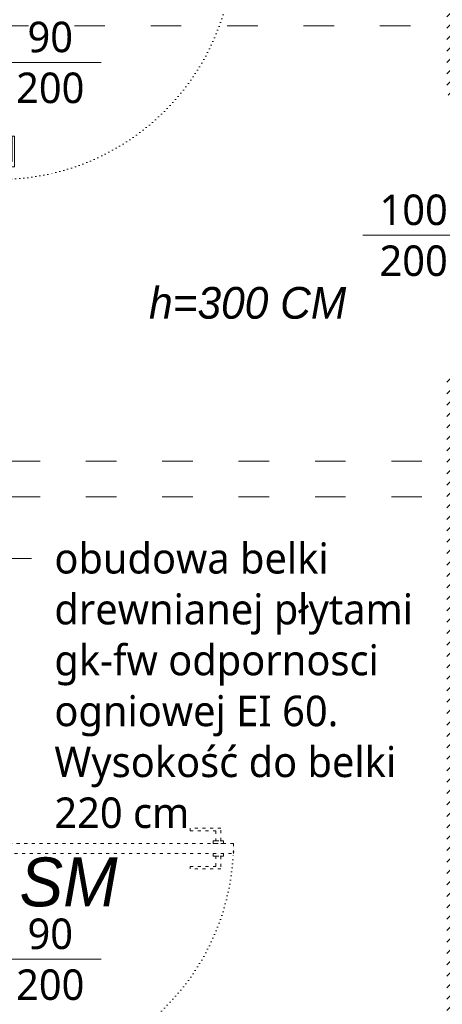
# Model space of a CAD drawing. Header units: millimetres. Extents: x -221 to 149158, y -114258 to 0.
# Tile 135 of 219: x 115438 to 115604, y -64046 to -63659. Entities that reach past the tile are written whole.
import ezdxf
from ezdxf import colors
from ezdxf.entities.mleader import LeaderData, LeaderLine
from ezdxf.enums import TextEntityAlignment as Align
from ezdxf.math import Vec2, Vec3

# ---------------------------------------------------------------- set-up
doc = ezdxf.new("R2010")
doc.units = ezdxf.units.MM
doc.linetypes.add('ACAD_ISO03W100', pattern=[30, 12, -18])
doc.linetypes.add('ACAD_ISO07W100', pattern=[3, 0, -3])
doc.layers.get('0').update_dxf_attribs({"lineweight": 0})
for name, color, linetype, lineweight, true_color in [('A-przekrycieram.ART', 7, 'Continuous', 0, 0xffffff), ('instalacje_arch', 7, 'Continuous', 30, 0xd60000), ('wypełnienie 2', 7, 'Continuous', 0, 0x363636)]:
    doc.layers.add(name, color=color, linetype=linetype, lineweight=lineweight, true_color=true_color)
for name, color, linetype, lineweight in [('OPIS', 4, 'Continuous', 9), ('opis..KF', 250, 'Continuous', 15), ('stolarka_arch', 250, 'Continuous', 5), ('TEXT', 63, 'Continuous', 0)]:
    doc.layers.add(name, color=color, linetype=linetype, lineweight=lineweight)
doc.styles.add('ARCH', font='segoeuil.ttf')
pattern_1 = [(45, (-12676.46300940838, -28536.04785672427), (-2.245064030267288, 2.245064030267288), [])]

# ---------------------------------------------------------------- blocks, each defined once
blk = doc.blocks.new('*U1674')
at = {"layer": 'A-przekrycieram.ART'}
h = blk.add_hatch(color=256, dxfattribs=at)
h.dxf.hatch_style = 1
h.paths.add_polyline_path([(0, 4200), (5940, 4200), (5940, 0), (0, 0)])
h.paths.add_polyline_path([(200, 4100), (5840, 4100), (5840, 100), (200, 100)], flags=16)
blk = doc.blocks.new('*U517')
at = {"layer": 'instalacje_arch', "color": 41, "linetype": 'ACAD_ISO03W100', "lineweight": 9, "true_color": 0xf4ee51}
blk.add_line((0, -2912.073333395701), (0, -145), dxfattribs=at)
at = {"layer": 'instalacje_arch', "color": 41, "true_color": 0xf4ee51, "style": 'ARCH'}
for tag, rotation, p in [('P1', 90.00000000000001, (0, 0)), ('P2', 90, (0, -3057.073333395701))]:
    blk.add_attdef(tag, text='', height=20, rotation=rotation, dxfattribs=at).set_placement(p, align=Align.MIDDLE_CENTER)
blk = doc.blocks.new('*U614')
at = {"layer": 'stolarka_arch', "linetype": 'ACAD_ISO03W100', "lineweight": 0, "ltscale": 0.1}
for points in [[(4.5, 92), (4.5, 1.77635683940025e-15), (8.5, 1.77635683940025e-15), (8.5, 92)], [(3.5, 87), (-1.5, 87), (-1.5, 75), (-0.5, 75), (-0.5, 85), (3.5, 85)], [(3.5, 88), (3.5, 84), (4.5, 84), (4.5, 88)], [(9.5, 88), (9.5, 84), (8.5, 84), (8.5, 88)], [(9.5, 87), (14.5, 87), (14.5, 75), (13.5, 75), (13.5, 85), (9.5, 85)]]:
    blk.add_lwpolyline(points, close=True, dxfattribs=at)
at = {"layer": 'stolarka_arch'}
for points in [[(91, 1), (91, 6), (79, 6), (79, 5), (89, 5), (89, 1)], [(5, -4), (5, -6), (0, -6), (0, 0), (4, 0), (4, -4), (5, -4)], [(96, 0), (4, 0), (4, -4), (96, -4)], [(92, 1), (88, 1), (88, 0), (92, 0)], [(95, -4), (95, -6), (100, -6), (100, 0), (96, 0), (96, -4), (95, -4)], [(91, -5), (91, -10), (79, -10), (79, -9), (89, -9), (89, -5)], [(92, -5), (88, -5), (88, -4), (92, -4)]]:
    blk.add_lwpolyline(points, close=True, dxfattribs=at)
blk.add_circle((4, 0.5), 0.5, dxfattribs=at)
at = {"layer": 'stolarka_arch', "linetype": 'ACAD_ISO07W100', "lineweight": 0, "ltscale": 0.5}
blk.add_arc((4.000000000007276, 0), 92, 0, 89.65063332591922, dxfattribs=at)
blk = doc.blocks.new('opis drzwi')
at = {"layer": 'opis..KF'}
blk.add_line((-20, 0), (20, 0), dxfattribs=at)
at = {"layer": 'opis..KF', "style": 'ARCH', "flags": 12}
for tag, p in [('90', (0, 10)), ('200', (0, -10))]:
    blk.add_attdef(tag, text='', height=12, dxfattribs=at).set_placement(p, align=Align.MIDDLE_CENTER)
blk = doc.blocks.new('_Dot')
at = {"color": 0, "linetype": 'ByBlock', "lineweight": -2}
blk.add_line((-0.5, 0), (-1, 0), dxfattribs=at)
at = {"color": 0, "linetype": 'ByBlock', "const_width": 0.5}
blk.add_lwpolyline([(-0.25, 0, 1), (0.25, 0, 1)], format="xyb", close=True, dxfattribs=at)

msp = doc.modelspace()

# ---------------------------------------------------------------- hatches: boundary and pattern name
at = {"layer": 'wypełnienie 2', "linetype": 'ByBlock'}
h = msp.add_hatch(dxfattribs=at)
h.set_pattern_fill('ANSI31', color=256)
h.set_pattern_definition(pattern_1)
h.paths.add_polyline_path([(116554.5103039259, -63553.99413311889), (116170.1426645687, -63553.99413311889), (116162.2603039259, -63559.24405896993), (116162.2603039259, -63564.49413311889), (116554.5103039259, -63564.4941331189)])
h.paths.add_polyline_path([(116170.1426645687, -63553.99413311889), (116264.0103039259, -63553.99413311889), (116264.0103039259, -63552.4941331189), (116165.2603039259, -63552.49413311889), (116165.2603039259, -63469.99413311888), (116162.2603039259, -63469.99413311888), (116162.2603039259, -63559.24405896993)])
h.paths.add_polyline_path([(116162.2603039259, -63486.99413311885), (116148.2603039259, -63486.99413311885), (116148.2603039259, -63564.49413311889), (116154.3777206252, -63564.49413311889), (116162.2603039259, -63559.24405896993)])
h.paths.add_polyline_path([(116162.2603039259, -63559.24405896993), (116154.3777206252, -63564.49413311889), (116162.2603039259, -63564.49413311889)], flags=17)
h.paths.add_polyline_path([(116148.2603039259, -63486.99413311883), (115974.2603039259, -63486.99413311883), (115974.2603039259, -63564.49413311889), (115975.0103039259, -63564.49413311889), (115975.0103039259, -63522.99413311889), (116120.0103039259, -63522.99413311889), (116120.0103039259, -63564.49413311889), (116148.2603039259, -63564.49413311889)])
h.paths.add_polyline_path([(116148.2603039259, -63472.99413311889), (115974.2603039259, -63472.99413311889), (115974.2603039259, -63486.99413311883), (116148.2603039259, -63486.99413311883)])
h.paths.add_polyline_path([(116119.7993799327, -63480.10739024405, -1), (116122.1507545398, -63479.25825099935, -1)], flags=16)
h.paths.add_polyline_path([(116147.8042756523, -63469.99413311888), (115974.2603039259, -63469.99413311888), (115974.2603039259, -63472.99413311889), (116139.4968939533, -63472.99413311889)])
h.paths.add_polyline_path([(116162.2603039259, -63469.99413311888), (116148.2603039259, -63469.99413311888), (116148.2603039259, -63472.99413311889), (116162.2603039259, -63472.99413311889)])
h.paths.add_polyline_path([(115960.2603039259, -63469.99413311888), (115937.2603039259, -63469.99413311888), (115937.2603039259, -63472.99413311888), (115960.2603039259, -63472.99413311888)])
h.paths.add_polyline_path([(115974.2603039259, -63469.99413311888), (115960.2603039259, -63469.99413311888), (115960.2603039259, -63472.99413311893), (115974.2603039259, -63472.99413311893)])
h.paths.add_polyline_path([(115960.2603039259, -63472.99413311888), (115937.2603039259, -63472.99413311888), (115937.2603039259, -63486.99413311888), (115960.2603039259, -63486.99413311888)])
h.paths.add_polyline_path([(115960.2603039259, -63486.99413311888), (115937.2603039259, -63486.99413311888), (115937.2603039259, -63552.49413311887), (115697.260303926, -63552.49413311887), (115697.260303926, -63564.49413311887), (115701.9982713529, -63564.49413311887), (115960.2603039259, -63564.49413311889)])
h.paths.add_polyline_path([(115974.2603039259, -63486.99413311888), (115960.2603039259, -63486.99413311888), (115960.2603039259, -63564.49413311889), (115974.2603039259, -63564.49413311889)])
h.paths.add_polyline_path([(115697.260303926, -63552.49413311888), (115653.8582713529, -63552.49413311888), (115598.5103039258, -63552.49413311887), (115598.5103039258, -63564.49413311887), (115606.0103039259, -63564.49413311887), (115606.0103039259, -63661.94153766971), (115618.0103039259, -63661.94153766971), (115618.0103039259, -63564.49413311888), (115697.260303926, -63564.49413311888)])
h.paths.add_polyline_path([(115618.0103039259, -63661.94153766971), (115606.0103039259, -63661.94153766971), (115606.0103039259, -63689.20712797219), (115618.0103039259, -63689.20712797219)])
h = msp.add_hatch(dxfattribs=at)
h.set_pattern_fill('ANSI31', color=256)
h.set_pattern_definition(pattern_1)
h.paths.add_polyline_path([(115618.0103039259, -63799.20712797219), (115606.0103039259, -63799.20712797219), (115606.0103039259, -63832.99413311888), (115618.0103039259, -63832.99413311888)])
h.paths.add_polyline_path([(115618.0103039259, -63834.09517553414), (115618.0103039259, -63832.99413311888), (115606.0103039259, -63832.99413311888), (115606.0103039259, -63846.99413311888), (115618.0103039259, -63846.99413311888)])
h.paths.add_polyline_path([(115618.0103039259, -63846.99413311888), (115606.0103039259, -63846.99413311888), (115606.0103039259, -64108.60018181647), (115618.0103039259, -64108.60018181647)])
h.paths.add_polyline_path([(115618.0103039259, -64108.60018181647), (115606.0103039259, -64108.60018181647), (115606.0103039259, -64122.60018181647), (115618.0103039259, -64122.60018181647)])
h.paths.add_polyline_path([(115618.0103039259, -64122.60018181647), (115606.0103039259, -64122.60018181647), (115606.0103039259, -64342.49413311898), (115618.0103039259, -64342.49413311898), (115618.0103039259, -64332.49413311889), (115689.4160246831, -64332.49413311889), (115697.260303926, -64324.12594418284), (115697.260303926, -64320.49413311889), (115618.0103039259, -64320.49413311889)])
h.paths.add_polyline_path([(115465.8066878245, -63956.42662431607), (115608.9085009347, -63956.42662431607), (115608.9085009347, -63895.76832585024), (115465.8066878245, -63895.76832585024)], flags=9)

# ---------------------------------------------------------------- linework, layer by layer
at = {"linetype": 'ACAD_ISO03W100'}
for p, q in [((115434.2603039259, -63832.99413311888), (115960.2603039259, -63832.99413311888)), ((115434.2603039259, -63846.99413311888), (115960.2603039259, -63846.99413311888))]:
    msp.add_line(p, q, dxfattribs=at)

# ---------------------------------------------------------------- block references
at = {"xscale": 2, "yscale": 2, "zscale": 2}
msp.add_blockref('*U1674', (108660.1898339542, -67505.01969564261), dxfattribs=at)
at = {"layer": 'OPIS', "rotation": 270}
msp.add_blockref('*U517', (117351.8231025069, -63661.94153766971), dxfattribs=at)
at = {"layer": 'stolarka_arch', "rotation": 270}
for p in [(115430.2603039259, -63626.26199918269), (115430.2603039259, -63978.76187709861)]:
    msp.add_blockref('*U614', p, dxfattribs=at)
at = {"layer": 'TEXT'}
ref = msp.add_blockref('opis drzwi', (115450.2603039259, -63676.26199918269), dxfattribs=at)
ref.add_attrib('90', '90', dxfattribs={"layer": 'opis..KF', "height": 12, "style": 'ARCH'}).set_placement((115450.2603039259, -63666.26199918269), align=Align.MIDDLE_CENTER)
ref.add_attrib('200', '200', dxfattribs={"layer": 'opis..KF', "height": 12, "style": 'ARCH'}).set_placement((115450.2603039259, -63686.26199918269), align=Align.MIDDLE_CENTER)
ref = msp.add_blockref('opis drzwi', (115593.0103039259, -63744.20712797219), dxfattribs=at)
ref.add_attrib('90', '100', dxfattribs={"layer": 'opis..KF', "height": 12, "style": 'ARCH'}).set_placement((115593.0103039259, -63734.20712797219), align=Align.MIDDLE_CENTER)
ref.add_attrib('200', '200', dxfattribs={"layer": 'opis..KF', "height": 12, "style": 'ARCH'}).set_placement((115593.0103039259, -63754.20712797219), align=Align.MIDDLE_CENTER)
ref = msp.add_blockref('opis drzwi', (115450.2603039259, -64028.76187709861), dxfattribs=at)
ref.add_attrib('90', '90', dxfattribs={"layer": 'opis..KF', "height": 12, "style": 'ARCH'}).set_placement((115450.2603039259, -64018.76187709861), align=Align.MIDDLE_CENTER)
ref.add_attrib('200', '200', dxfattribs={"layer": 'opis..KF', "height": 12, "style": 'ARCH'}).set_placement((115450.2603039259, -64038.76187709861), align=Align.MIDDLE_CENTER)

# ---------------------------------------------------------------- texts
at = {"layer": 'opis..KF', "attachment_point": 5, "style": 'ARCH'}
for s, insert, char_height in [('{\\fCentury Gothic|b0|i1|c238|p34;h=300 CM}', (115527.8029224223, -63770.86000639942), 12.48), ('{\\fCentury Gothic|b0|i1|c238|p34;SM}', (115457.4448545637, -63998.51474624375), 19.2)]:
    msp.add_mtext_dynamic_manual_height_columns(s, width=156.7001124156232, gutter_width=70, heights=[0], dxfattribs=dict(at, insert=insert, char_height=char_height))

# ---------------------------------------------------------------- leaders
at = {"layer": 'opis..KF', "lineweight": 9}
ml = msp.add_multileader_mtext('Standard', dxfattribs=at)
ml.set_content('obudowa belki drewnianej płytami gk-fw odpornosci ogniowej EI 60. Wysokość do belki 220 cm', color=256, style='ARCH')
ml.set_leader_properties(color=256, linetype='ByLayer', lineweight=-1)
ml.set_arrow_properties(name='DOT')
ml.build(insert=Vec2(0, 0))
ml.multileader.update_dxf_attribs({"dogleg_length": 28.38878720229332, "arrow_head_size": 7.5})
ctx = ml.context
ctx.base_point, ctx.char_height, ctx.arrow_head_size, ctx.landing_gap_size, ctx.plane_origin = Vec3(115442.8817695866, -63871.26793480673), 12, 7.5, 9, Vec3(114789.005454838, -63969.29137059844)
notes = []
notes.append((ctx, [(1, (1, 1, 0), (115414.4929823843, -63871.26793480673), (1, 0), 28.38878720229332, [(0, [(115368.6677163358, -63841.01629262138)], 0, [])])]))
ctx.mtext.insert, ctx.mtext.width, ctx.mtext.flow_direction = Vec3(115451.8817695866, -63865.16333229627), 151.5727015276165, 5
for ctx, leaders in notes:
    for number, flags, end, landing, length, lines in leaders:
        leader = LeaderData()
        leader.index, (leader.has_last_leader_line, leader.has_dogleg_vector, leader.attachment_direction) = number, flags
        leader.last_leader_point, leader.dogleg_vector, leader.dogleg_length = Vec3(end), Vec3(landing), length
        for number, points, colour, breaks in lines:
            line = LeaderLine()
            line.index, line.vertices, line.color, line.breaks = number, Vec3.list(points), colors.encode_raw_color(colour), breaks
            leader.lines.append(line)
        ctx.leaders.append(leader)

doc.saveas('drawing.dxf')
